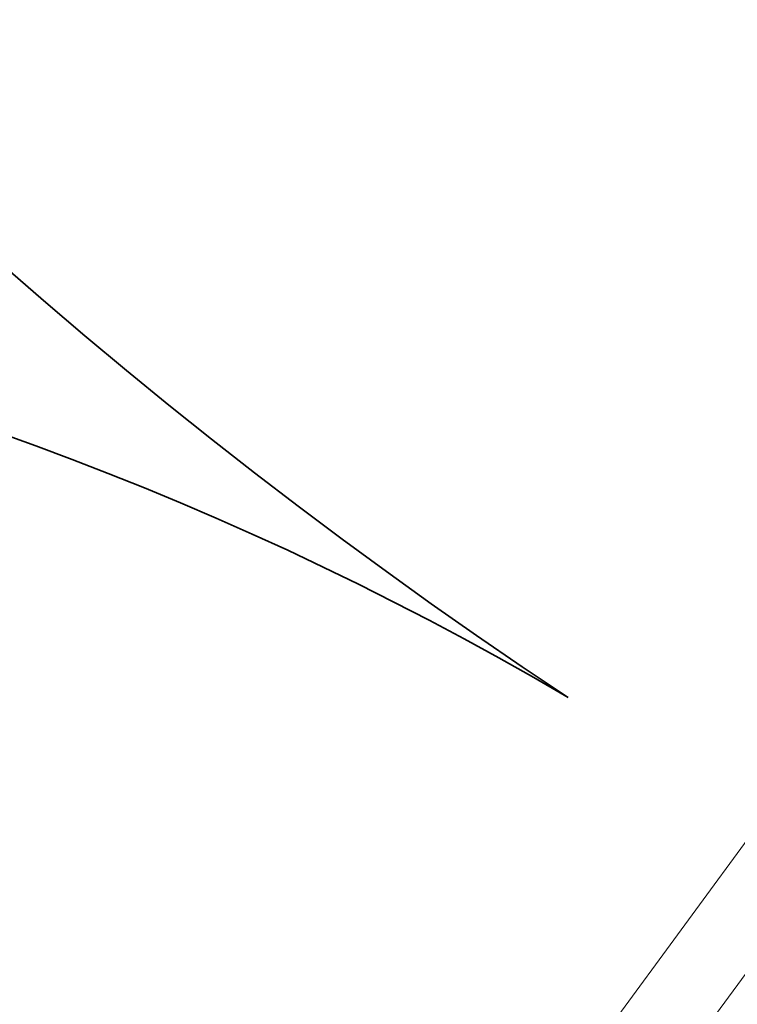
# Model space of a CAD drawing. Extents: x 5477758 to 5478353, y 5918276 to 5918502.
# Tile 33 of 127: x 5477899.027 to 5477899.58, y 5918354.34 to 5918355.099. Entities that reach past the tile are written whole.
import ezdxf

# ---------------------------------------------------------------- set-up
doc = ezdxf.new("R2010")
doc.units = 0
doc.header["$LTSCALE"] = 0.25
doc.linetypes.add('ACAD_ISO03W100', pattern=[30, 12, -18])
doc.layers.get('0').update_dxf_attribs({"linetype": 'CONTINUOUS', "lineweight": 13})
doc.layers.add('0_PROJEKTOWANE ZABAWKI', color=7, linetype='CONTINUOUS', lineweight=0)
doc.layers.add('ZZ_korona', color=94, linetype='CONTINUOUS', lineweight=35)

# ---------------------------------------------------------------- blocks, each defined once
blk = doc.blocks.new('zw$2AC3')
at = {"lineweight": 0}
for p, q in [((-81.983, -105.331), (-109.799, -105.331)), ((-109.799, -111.331), (-81.983, -111.331))]:
    blk.add_line(p, q, dxfattribs=at)
at = {"linetype": 'ACAD_ISO03W100', "lineweight": 0, "ltscale": 0.1}
blk.add_lwpolyline([(-43.252, -268.347, 0.416285), (107.808, -118.351), (107.808, -58.111, 0.414214), (-42.192, 91.889), (-179.876, 91.889, 0.414214), (-329.876, -58.111), (-329.876, -118.351, 0.41423), (-179.867, -268.351, -0.000014)], format="xyb", close=True, dxfattribs=at)

msp = doc.modelspace()

# ---------------------------------------------------------------- linework, layer by layer
at = {"layer": 'ZZ_korona'}
for centre, radius, start, end in [((5477901.65755, 5918357.91166), 4, 9.77815, 236.49844), ((5477898.1825, 5918352.42114), 2.5, 59.54336, 318.14274)]:
    msp.add_arc(centre, radius, start, end, dxfattribs=at)

# ---------------------------------------------------------------- block references
at = {"layer": '0_PROJEKTOWANE ZABAWKI', "color": 1, "lineweight": 0, "xscale": 0.0100229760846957, "yscale": 0.0100229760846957, "zscale": 0.0100229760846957, "rotation": 233.789402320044}
msp.add_blockref('zw$2AC3', (5477899.85839, 5918352.94751), dxfattribs=at)

doc.saveas('drawing.dxf')
